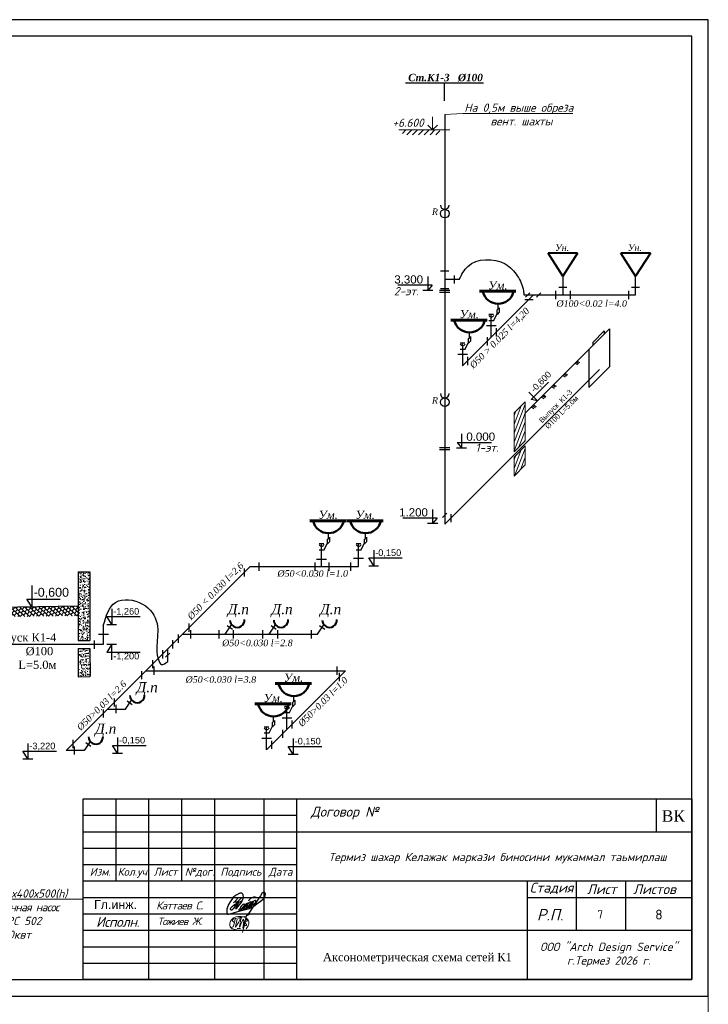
# Model space of a CAD drawing. Header units: inches. Extents: x 8001 to 766003, y -84601 to 563258.
# Tile 129 of 169: x 480467 to 501401, y 130448 to 160398. Entities that reach past the tile are written whole.
import ezdxf
from ezdxf import colors
from ezdxf.entities.mleader import LeaderData, LeaderLine
from ezdxf.math import Vec2, Vec3

# ---------------------------------------------------------------- set-up
doc = ezdxf.new("R2010")
doc.units = ezdxf.units.IN
doc.header["$MEASUREMENT"] = 0
for name, color, linetype, lineweight in [('.', 7, 'Continuous', 15), ('_0', 7, 'Continuous', 15), ('PLAN', 19, 'Continuous', 50), ('ВК_Акс_текст', 250, 'Continuous', 20), ('ВК_Дополнительные', 51, 'Continuous', 15), ('ВК_К1', 7, 'Continuous', 40), ('ВК_СТ_К1 текст', 36, 'Continuous', 60), ('К1', 92, 'Continuous', 25), ('ФВС-3', 7, 'Continuous', 25)]:
    doc.layers.add(name, color=color, linetype=linetype, lineweight=lineweight)
doc.layers.add('liniya', color=7, linetype='Continuous')
doc.layers.add('PDF_Text', color=7, linetype='Continuous', true_color=0x002eb8)
doc.styles.add('Interproekt', font='isocpeur.ttf', dxfattribs={"width": 0.95, "oblique": 15})
doc.styles.add('MyStyle', font='isocpeur.ttf', dxfattribs={"height": 400})
doc.styles.add('OOO-Kazar', font='txt')
doc.styles.get("Standard").update_dxf_attribs({"font": 'arial.ttf'})
doc.styles.add('TIMES', font='times.ttf')
doc.styles.add('TIMES NEW', font='times.ttf')
doc.styles.add('V@ler@Live', font='isocpeui.ttf')
doc.styles.add('шод', font='isocpeui.ttf', dxfattribs={"height": 200})

# ---------------------------------------------------------------- blocks, each defined once
blk = doc.blocks.new('_Dot')
at = {"color": 0, "linetype": 'ByBlock', "lineweight": -2}
blk.add_line((-0.5, 0), (-1, 0), dxfattribs=at)
at = {"color": 0, "linetype": 'ByBlock', "const_width": 0.5}
blk.add_lwpolyline([(-0.25, 0, 1), (0.25, 0, 1)], format="xyb", close=True, dxfattribs=at)
blk = doc.blocks.new('gfnfd')
at = {"layer": '_0', "color": 5, "ltscale": 100}
for points in [[(6520817.7, 2413293.9), (6520848.3, 2413293.6)], [(6520801, 2413191.6), (6520834.5, 2413191.6)]]:
    blk.add_lwpolyline(points, dxfattribs=at)
blk.add_arc((6518800.2, 2413812.4), 2051.1, 342.79532, 345.32891, dxfattribs=at)
for points in [[(6520891.3, 2413186), (6520915, 2413229.1), (6520915.3, 2413268.7), (6520745.7, 2413281.4), (6520730.3, 2413208), (6520826.7, 2413172.7)], [(6520765.3, 2413254.6), (6520754.2, 2413268.5), (6520847.3, 2413304.6), (6520939, 2413338.6)], [(6520800.2, 2413285.4), (6520787, 2413204.9), (6520836.4, 2413284.7), (6520823.2, 2413202), (6520865.6, 2413283.3), (6520858, 2413196.4), (6520894.9, 2413321.6), (6520855, 2413150)], [(6520887.9, 2413287.6), (6520900.4, 2413265.9), (6520878.9, 2413249.6), (6520895.2, 2413224), (6520870, 2413212.6), (6520870.2, 2413206.7)], [(6520759.5, 2413205.7), (6520745.6, 2413203.3)]]:
    blk.add_spline(points, degree=3, dxfattribs=at)
blk = doc.blocks.new('rrwerewrewrewrew')
at = {"color": 5}
for points in [[(387872, 564817), (385461, 560165, 0.5555675), (386382, 560107), (391670, 566719), (392907, 570003, 0.1652467), (392907, 572723, 0.4373519), (390680, 575054, 0.1925367), (387853, 574100), (386571, 573489), (385290, 572586), (383117, 570710), (380078, 566719), (378699, 564105), (377285, 560326), (377078, 559578, 0.0785228), (377003, 555809, 0.2301942), (377694, 554621, 0.0887128), (377781, 554616, 0.0887128), (379419, 554812, 0.0887128), (381084, 555304), (390088, 557920), (399004, 560086), (402154, 561376)], [(390507, 558635), (395529, 562210), (397057, 563852), (397766, 564614), (397257, 565308), (395804, 564684), (393930, 562390), (393187, 560845, 0.2425571), (393041, 559580, 0.403283), (393704, 559264), (399431, 563972), (400603, 565962), (400228, 566548), (398635, 565939), (397633, 564795), (395782, 562481), (395782, 560295), (396385, 560295), (399478, 562450), (401915, 565049, 0.0481341), (402290, 566969, 0.1195267), (400636, 565910), (398470, 562543), (398470, 560904), (398892, 560600), (405033, 566245, 0.1215434), (405033, 567557, 0.358457), (404400, 567908, 0.1500372), (402713, 566737), (401915, 565049), (401358, 564455, 0.1033271), (401119, 561843, 0.5753384), (401471, 561164, 0.1529521), (402959, 561934), (404869, 563552), (412161, 569153), (414224, 572291), (414531, 574421), (414044, 575728), (413253, 576151), (412242, 575691), (411129, 574552), (409777, 572512), (406098, 567138), (396979, 553520)], [(387980, 570424), (385421, 567493, 0.2289988), (385508, 566433, 0.4148871), (386276, 566280), (387929, 567230), (391574, 570827), (387929, 567230), (383602, 559965), (381685, 558391), (380818, 558391), (380448, 559062), (380582, 559876), (380932, 560780), (382245, 562139), (384351, 563843), (392166, 568035)], [(398349, 567683, -0.1723995), (399516, 569357, -0.0937472), (402528, 571150, -0.2781187), (405794, 570727)], [(393348, 564247, 0.1582973), (390735, 562114), (389962, 560238), (388831, 559169, 0.4981733), (388831, 558274, 0.2094685), (389828, 557885), (393236, 561652), (394204, 563658, 0.4643233), (393929, 564350), (393348, 564299), (393348, 564247)]]:
    blk.add_lwpolyline(points, format="xyb", dxfattribs=at)
blk.add_lwpolyline([(385421, 567493), (383513, 565557)], dxfattribs=at)

msp = doc.modelspace()

# ---------------------------------------------------------------- hatches: boundary and pattern name
at = {"layer": '.', "ltscale": 0.1}
h = msp.add_hatch(dxfattribs=at)
h.set_pattern_fill('AR-CONC', color=256)
h.set_pattern_definition([(50, (-1738916.79, 565658.78), (182.184669, -15.939086), [19.05, -209.55]), (355, (-1738916.8, 565658.78), (-35.243421, 191.056845), [15.24, -167.640584]), (100.451445, (-1738901.61, 565657.45), (146.941247, 175.117752), [16.190009, -178.090245]), (46.1842, (-1738916.8, 565709.58), (271.07904, -42.042328), [28.575, -314.325]), (96.635558, (-1738894.2, 565706.07), (237.404134, 247.426125), [24.285023, -267.135608]), (351.184151, (-1738916.8, 565709.58), (237.404134, 247.426125), [22.859967, -251.459732]), (21, (-1738891.39, 565696.88), (151.614391, -102.265198), [19.05, -209.55]), (326, (-1738891.4, 565696.88), (61.802028, 184.187966), [15.24, -167.64]), (71.451445, (-1738878.76, 565688.35), (213.416419, 81.922769), [16.190009, -178.089938]), (37.5, (-1738916.79, 565658.78), (3.0886033, 84.5550389), [0, -165.608, 0, -170.18, 0, -168.275]), (7.5, (-1738916.79, 565658.78), (66.8196625, 100.1805748), [0, -97.028, 0, -161.798, 0, -64.135]), (327.5, (-1738973.434, 565658.78), (135.5905952, -5.728744), [0, -63.5, 0, -198.12, 0, -262.89]), (317.5, (-1738998.83, 565658.78), (148.1291814, 25.426491), [0, -82.55, 0, -131.572, 0, -186.69])])
h.paths.add_polyline_path([(482603.664, 143602.06), (482244.812, 143602.371), (482244.812, 141510.91), (482603.664, 141509.529)])
h.paths.add_polyline_path([(482603.664, 141269.45), (482244.812, 141267.707), (482243.944, 140412.634), (482604.532, 140414.386)])
h = msp.add_hatch(dxfattribs=at)
h.set_pattern_fill('AR-B88', color=34, scale=0.5, angle=-44.175062)
h.set_pattern_definition([(315.824938, (-815943.37, 1993855.1), (70.800265, 72.8689404), []), (45.824938, (-815943.367, 1993855.105), (34.3657948, 108.2690729), [101.6, -101.6])])
h.paths.add_polyline_path([(482244.812, 142267.232), (482244.812, 142556.64), (479417.675, 142515.933), (479421.786, 142231.947)])

# ---------------------------------------------------------------- linework, layer by layer
at = {"ltscale": 10}
for p, q in [((492193.788, 158473.501), (494566.897, 158473.501)), ((493026.788, 152157.435), (492720.616, 152157.435)), ((493540.52, 152156.973), (493234.347, 152156.973)), ((493234.347, 152106.973), (493540.52, 152106.973)), ((493540.52, 147374.119), (493234.347, 147374.119)), ((493748.079, 147374.58), (494054.251, 147374.58)), ((493234.347, 147324.119), (493540.52, 147324.119)), ((493174.117, 145072.988), (492867.944, 145072.988))]:
    msp.add_line(p, q, dxfattribs=at)
at = {"color": 3}
for p, q in [((493387.433, 157515.548), (493387.433, 145049.101)), ((493828.954, 152495.404), (493387.433, 152495.404)), ((493672.172, 152620.058), (493672.172, 152370.75)), ((496979.167, 152600.251), (496979.167, 152023.488)), ((499190.573, 152023.488), (499190.573, 152600.251)), ((496759.763, 152148.142), (496759.763, 151898.834)), ((497200.75, 152148.142), (497200.75, 151898.834)), ((498971.169, 152148.142), (498971.169, 151898.834)), ((493931.9, 149866.715), (496084.517, 152023.488)), ((495796.867, 152023.488), (499190.573, 152023.488)), ((495974.014, 152088.432), (495844.132, 151958.544)), ((496308.145, 152088.432), (496178.262, 151958.544)), ((494985.433, 151569.707), (495014.205, 151598.56)), ((494985.433, 151434.766), (494985.433, 151569.707)), ((495014.205, 151598.56), (495014.205, 151755.75)), ((495014.205, 151598.56), (495047.272, 151631.72)), ((495047.272, 151631.72), (495047.272, 151496.585)), ((494727.985, 151252.34), (494877.985, 151252.34)), ((494873.046, 151431.479), (494732.924, 151431.479)), ((494802.985, 151356.879), (494802.985, 151431.479)), ((494802.985, 150739.482), (494802.985, 151356.879)), ((494877.985, 151252.34), (494985.433, 151460.295)), ((495047.272, 151496.585), (494985.433, 151434.766)), ((494655.557, 151092.968), (494955.557, 151092.968)), ((494953.518, 151015.265), (494953.518, 150765.958)), ((494114.348, 150695.404), (494143.12, 150724.257)), ((494114.348, 150560.462), (494114.348, 150695.404)), ((494143.12, 150724.257), (494143.12, 150881.447)), ((494143.12, 150724.257), (494176.187, 150757.416)), ((494176.187, 150757.416), (494176.187, 150622.281)), ((494675.739, 150736.385), (494675.739, 150487.078)), ((493856.9, 150378.036), (494006.9, 150378.036)), ((494001.961, 150557.176), (493861.839, 150557.176)), ((493931.9, 150482.576), (493931.9, 150557.176)), ((493931.9, 150482.576), (493931.9, 149866.715)), ((494006.9, 150378.036), (494114.348, 150585.992)), ((494176.187, 150622.281), (494114.348, 150560.462)), ((493784.473, 150218.665), (494084.473, 150218.665)), ((494082.434, 150140.962), (494082.434, 149891.655)), ((493452.375, 145382.808), (493322.492, 145252.92)), ((493575.088, 145361.409), (493575.088, 145112.102)), ((489854.451, 144620.097), (489854.451, 144777.288)), ((490980.825, 144620.097), (490980.825, 144777.288)), ((489713.293, 144453.017), (489573.171, 144453.017)), ((489643.232, 144378.417), (489643.232, 144453.017)), ((489643.232, 143761.019), (489643.232, 144378.417)), ((489718.232, 144273.877), (489825.679, 144481.833)), ((489825.679, 144591.245), (489854.451, 144620.097)), ((489825.679, 144456.303), (489825.679, 144591.245)), ((489887.519, 144518.122), (489825.679, 144456.303)), ((489854.451, 144620.097), (489887.519, 144653.257)), ((489887.519, 144653.257), (489887.519, 144518.122)), ((490839.666, 144453.017), (490699.544, 144453.017)), ((490769.605, 144378.417), (490769.605, 144453.017)), ((490769.605, 143761.019), (490769.605, 144378.417)), ((490844.605, 144273.877), (490952.053, 144481.833)), ((490952.053, 144591.245), (490980.825, 144620.097)), ((490952.053, 144456.303), (490952.053, 144591.245)), ((491013.892, 144518.122), (490952.053, 144456.303)), ((490980.825, 144620.097), (491013.892, 144653.257)), ((491013.892, 144653.257), (491013.892, 144518.122)), ((489568.232, 144273.877), (489718.232, 144273.877)), ((490694.605, 144273.877), (490844.605, 144273.877)), ((487733.451, 143886.292), (487733.451, 143636.985)), ((489439.659, 143885.673), (489439.659, 143636.366)), ((489493.232, 143985.248), (489793.232, 143985.248)), ((489866.214, 143885.673), (489866.214, 143636.366)), ((490522.312, 143885.673), (490522.312, 143636.366)), ((490619.605, 144013.938), (490919.605, 144013.938)), ((487288.494, 143704.855), (487288.494, 143455.547)), ((483009.653, 141966.129, -0.132), (483009.653, 141389.366, -0.132)), ((485613.363, 142028.306), (485613.363, 141778.998)), ((486717.51, 141704.253), (486910.125, 141994.375)), ((486779.443, 141968.545), (486931.849, 141856.089)), ((488046.532, 141704.253), (488239.147, 141994.375)), ((488108.465, 141968.545), (488260.87, 141856.089)), ((489524.147, 141704.253), (489716.762, 141994.375)), ((489586.08, 141968.545), (489738.486, 141856.089)), ((482862.225, 141702.218, -0.132), (483162.225, 141702.218, -0.132)), ((485280.558, 141695.219), (485280.558, 141445.911)), ((485659.339, 141828.907), (485659.339, 141579.599)), ((486523.45, 141828.907), (486523.45, 141579.599)), ((486956.502, 141828.907), (486956.502, 141579.599)), ((487852.472, 141828.907), (487852.472, 141579.599)), ((488300.458, 141828.907), (488300.458, 141579.599)), ((489330.087, 141828.907), (489330.087, 141579.599)), ((483009.653, 141389.366, -0.132), (479153.571, 141389.366, -0.132)), ((482733.794, 141514.019, -0.132), (482733.794, 141264.712, -0.132)), ((485109.642, 141523.655), (485109.642, 141274.348)), ((484804.485, 141217.993), (484804.485, 140968.686)), ((485030.887, 141132.143), (484901.005, 141002.255)), ((484965.946, 140879.33), (484965.946, 141255.067)), ((484503.42, 140917.423), (484503.42, 140668.115)), ((484170.615, 140584.336), (484170.615, 140335.028)), ((484549.396, 140718.024), (484549.396, 140468.716)), ((487973.173, 138188.82), (490368.228, 140593.37)), ((490109.215, 140718.024), (490109.215, 140468.716)), ((490178.729, 140527.773), (490178.729, 140278.466)), ((483339.357, 139752.374), (483339.357, 139503.067)), ((483737.742, 139676.547), (483890.147, 139564.091)), ((488773.642, 139639.517), (488802.414, 139668.37)), ((488773.642, 139504.576), (488773.642, 139639.517)), ((488802.414, 139668.37), (488802.414, 139825.56)), ((488802.414, 139668.37), (488835.482, 139701.53)), ((488835.482, 139701.53), (488835.482, 139566.395)), ((483006.552, 139419.287), (483006.552, 139169.98)), ((483385.333, 139552.975), (483385.333, 139303.668)), ((488516.195, 139322.15), (488666.195, 139322.15)), ((488661.256, 139501.289), (488521.134, 139501.289)), ((488591.195, 139426.689), (488591.195, 139501.289)), ((488591.195, 138809.292), (488591.195, 139426.689)), ((488666.195, 139322.15), (488773.642, 139530.105)), ((488835.482, 139566.395), (488773.642, 139504.576)), ((488155.621, 139019.045), (488184.393, 139047.898)), ((488155.621, 138884.104), (488155.621, 139019.045)), ((488184.393, 139047.898), (488184.393, 139205.088)), ((488184.393, 139047.898), (488217.46, 139081.058)), ((488217.46, 139081.058), (488217.46, 138945.923)), ((488443.767, 139162.778), (488743.767, 139162.778)), ((488741.728, 139085.075), (488741.728, 138835.768)), ((487898.173, 138701.678), (488048.173, 138701.678)), ((488043.234, 138880.818), (487903.112, 138880.818)), ((487973.173, 138806.217), (487973.173, 138880.818)), ((487973.173, 138188.82), (487973.173, 138806.217)), ((488048.173, 138701.678), (488155.621, 138909.633)), ((488217.46, 138945.923), (488155.621, 138884.104)), ((488455.884, 138798.099), (488455.884, 138548.791)), ((482079.463, 138491.414), (482079.463, 138242.107)), ((482477.849, 138415.587), (482630.254, 138303.131)), ((487825.745, 138542.307), (488125.745, 138542.307)), ((488123.706, 138464.604), (488123.706, 138215.296)), ((482125.44, 138292.015), (482125.44, 138042.708))]:
    msp.add_line(p, q, dxfattribs=at)
at = {"lineweight": 40, "ltscale": 10}
for p, q in [((497429.167, 153300.251), (496529.167, 153300.251)), ((496979.167, 152600.251), (496529.167, 153300.251)), ((497429.167, 153300.251), (496979.167, 152600.251)), ((499640.573, 153300.251), (498740.573, 153300.251)), ((499190.573, 152600.251), (498740.573, 153300.251)), ((499640.573, 153300.251), (499190.573, 152600.251))]:
    msp.add_line(p, q, dxfattribs=at)
at = {"ltscale": 25}
for p, q in [((492873.702, 152587.72), (492873.702, 152157.435)), ((493008.765, 152320.943), (492873.702, 152157.435)), ((493901.165, 147804.866), (493901.165, 147374.58)), ((493766.102, 147538.089), (493901.165, 147374.58)), ((493021.031, 145503.274), (493021.031, 145072.988)), ((493156.093, 145236.496), (493021.031, 145072.988))]:
    msp.add_line(p, q, dxfattribs=at)
for p, q in [((493008.765, 152320.943), (491966.089, 152320.943)), ((493766.102, 147538.089), (494808.778, 147538.089)), ((493156.093, 145236.496), (492113.418, 145236.496))]:
    msp.add_line(p, q)
at = {"lineweight": 50, "ltscale": 10}
for p, q in [((495552.212, 152146.949), (494447.859, 152147.63)), ((495552.203, 152129.816), (494447.798, 152136.048)), ((495552.349, 152124.022), (494447.886, 152126.061)), ((494681.118, 151255.512), (493576.713, 151261.744)), ((494681.127, 151272.645), (493576.775, 151273.327)), ((494681.265, 151249.718), (493576.801, 151251.758)), ((490392.45, 145151.353), (489288.044, 145157.585)), ((490392.458, 145168.486), (489288.106, 145169.168)), ((490392.596, 145145.559), (489288.133, 145147.598)), ((491518.823, 145151.353), (490414.418, 145157.585)), ((491518.832, 145168.486), (490414.48, 145169.168)), ((491518.97, 145145.559), (490414.506, 145147.598)), ((489340.413, 140199.626), (488236.007, 140205.858)), ((489340.421, 140216.759), (488236.069, 140217.44)), ((489340.559, 140193.832), (488236.096, 140195.871)), ((488722.391, 139579.154), (487617.986, 139585.386)), ((488722.399, 139596.287), (487618.047, 139596.968)), ((488722.537, 139573.36), (487618.074, 139575.399))]:
    msp.add_line(p, q, dxfattribs=at)
at = {"ltscale": 8000}
for p, q in [((498399.741, 150995.243), (497765.549, 150361.051)), ((498237.951, 150929.013), (497891.122, 150582.183)), ((497765.549, 150361.051), (495834.77, 148430.272)), ((498399.741, 149842.57), (497765.549, 149208.378))]:
    msp.add_line(p, q, dxfattribs=at)
at = {"ltscale": 100}
for p, q in [((498399.741, 150995.243), (498399.741, 149842.57)), ((498237.951, 150929.013), (498237.951, 150833.453)), ((497765.549, 150361.051), (497765.549, 149208.378)), ((497891.122, 150582.183), (497891.122, 150486.624)), ((497352.499, 149952.249), (497421.363, 149910.981)), ((497389.666, 149985.108), (497458.529, 149943.84)), ((497419.031, 150012.181), (497487.894, 149970.913)), ((496982.726, 149575.608), (497051.59, 149534.34)), ((497019.893, 149608.467), (497088.756, 149567.199)), ((497049.258, 149635.54), (497118.121, 149594.272)), ((496643.259, 149233.356), (496712.123, 149192.088)), ((496680.426, 149266.215), (496749.29, 149224.947)), ((496709.791, 149293.288), (496778.654, 149252.02)), ((496330.698, 148913.916), (496399.561, 148872.649)), ((496367.865, 148946.775), (496436.728, 148905.508)), ((496397.229, 148973.848), (496466.092, 148932.581)), ((496032.679, 148608.998), (496101.542, 148567.731)), ((496069.846, 148641.857), (496138.709, 148600.59)), ((496099.211, 148668.93), (496168.074, 148627.663))]:
    msp.add_line(p, q, dxfattribs=at)
at = {"lineweight": 25, "ltscale": 8000}
for p, q in [((496016.8, 148847.891), (496539.073, 149370.163)), ((495945.348, 149070.926), (496210.387, 148805.888)), ((496135.457, 148730.959), (496285.316, 148880.818)), ((496210.387, 148805.888), (496016.8, 148847.891)), ((491228.668, 144264.095, -0.132), (491228.553, 143789.464, -0.132)), ((491228.553, 143789.464, -0.132), (491077.306, 144024.654, -0.132)), ((491077.306, 144024.654, -0.132), (492095.809, 144024.406, -0.132)), ((491078.97, 143789.5, -0.132), (491378.135, 143789.428, -0.132)), ((480831.401, 143185.365, -0.132), (480831.243, 142536.287, -0.132)), ((480831.243, 142536.287, -0.132), (480679.997, 142771.477, -0.132)), ((480679.997, 142771.477, -0.132), (481698.499, 142771.229, -0.132)), ((480681.661, 142536.323, -0.132), (480980.825, 142536.25, -0.132)), ((483263.974, 142478.646, -0.132), (483264.089, 142004.015, -0.132)), ((483112.728, 142239.132, -0.132), (484131.231, 142239.379, -0.132)), ((483264.089, 142004.015, -0.132), (483112.728, 142239.132, -0.132)), ((483114.507, 142003.979, -0.132), (483413.671, 142004.052, -0.132)), ((483264.089, 141398.692, -0.132), (483112.728, 141163.575, -0.132)), ((483114.507, 141398.728, -0.132), (483413.671, 141398.655, -0.132)), ((483263.974, 140924.061, -0.132), (483264.089, 141398.692, -0.132)), ((483112.728, 141163.575, -0.132), (484131.231, 141163.328, -0.132)), ((480713.912, 138384.955), (480713.796, 137910.324)), ((483442.093, 138560.68, -0.132), (483441.977, 138086.049, -0.132)), ((488780.265, 138531.211, -0.132), (488780.15, 138056.58, -0.132)), ((480713.796, 137910.324), (480562.55, 138145.513)), ((480562.55, 138145.513), (481581.052, 138145.266)), ((483441.977, 138086.049, -0.132), (483290.731, 138321.239, -0.132)), ((483290.731, 138321.239, -0.132), (484309.234, 138320.992, -0.132)), ((483292.395, 138086.086, -0.132), (483591.559, 138086.013, -0.132)), ((488780.15, 138056.58, -0.132), (488628.904, 138291.77, -0.132)), ((488628.904, 138291.77, -0.132), (489647.406, 138291.522, -0.132)), ((480564.214, 137910.36), (480863.378, 137910.287)), ((488630.568, 138056.616, -0.132), (488929.732, 138056.543, -0.132))]:
    msp.add_line(p, q, dxfattribs=at)
at = {"color": 0, "lineweight": 18}
for p, q in [((495496.676, 148437.899), (495834.77, 148775.993)), ((495834.77, 148699.17), (495496.676, 147816.547)), ((495715.513, 148656.735), (495496.676, 148085.445)), ((495834.77, 148775.993), (495834.77, 147588.525)), ((495548.556, 148489.779), (495496.676, 148354.343)), ((495834.77, 148430.272), (495496.676, 147547.649)), ((495834.77, 148161.375), (495496.676, 147278.751)), ((495834.77, 147892.477), (495646.049, 147399.803)), ((495834.77, 147588.525), (495496.676, 147250.431)), ((495834.77, 147354.681), (495523.515, 146542.123)), ((495834.77, 147623.579), (495813.006, 147566.76)), ((495716.158, 147313.93), (495496.676, 146740.955)), ((495549.201, 147146.973), (495496.676, 147009.853)), ((495834.77, 147085.783), (495690.472, 146709.079))]:
    msp.add_line(p, q, dxfattribs=at)
at = {"ltscale": 0.1}
for p, q in [((482244.812, 143602.371, -0.132), (482603.664, 143600.107, -0.132)), ((482244.812, 143602.371, -0.132), (482244.812, 141510.91, -0.132)), ((482603.664, 143600.107, -0.132), (482603.664, 141509.529, -0.132)), ((482244.812, 142556.64, -0.132), (479417.675, 142515.933, -0.132)), ((482244.812, 141510.91, -0.132), (482603.664, 141509.529, -0.132)), ((482244.812, 141267.707, -0.132), (482603.664, 141269.45, -0.132)), ((482244.812, 141267.707, -0.132), (482244.812, 140412.638, -0.132)), ((482603.664, 141269.45, -0.132), (482607.818, 140414.402, -0.132)), ((482244.812, 140412.638, -0.132), (482603.664, 140414.382, -0.132))]:
    msp.add_line(p, q, dxfattribs=at)
at = {"color": 7, "linetype": 'Continuous'}
for p, q in [((482395.774, 136698.87), (500895.774, 136698.87)), ((482395.774, 131198.87), (482395.774, 136698.87)), ((483395.774, 134198.87), (483395.774, 136698.87)), ((484395.774, 131198.87), (484395.774, 136698.87)), ((485395.774, 134198.87), (485395.774, 136698.87)), ((486395.774, 131198.87), (486395.774, 136698.87)), ((487895.774, 131198.87), (487895.774, 136698.87)), ((488895.774, 131198.87), (488895.774, 136698.87)), ((488895.774, 135698.87), (500895.774, 135698.87)), ((482395.774, 134698.87), (488895.774, 134698.87)), ((482395.774, 134198.87), (488895.774, 134198.87)), ((488895.774, 134198.87), (500895.774, 134198.87)), ((495895.774, 134198.87), (495895.774, 131198.87)), ((497395.774, 132698.87), (497395.774, 134198.87)), ((498889.936, 132698.87), (498889.936, 134198.87)), ((495895.774, 133698.87), (500895.774, 133698.87)), ((488895.774, 132698.87), (500895.774, 132698.87))]:
    msp.add_line(p, q, dxfattribs=at)
at = {"linetype": 'ByBlock', "ltscale": 0.1}
msp.add_line((499815.775, 136698.87), (499815.775, 135698.87), dxfattribs=at)
at = {"color": 0, "lineweight": 18}
for points in [[(495496.676, 147250.431), (495496.676, 148437.899)], [(495496.676, 147094.449), (495834.77, 147432.543), (495834.77, 146853.378), (495496.676, 146515.284)], [(495496.676, 146515.284), (495496.676, 147094.449)]]:
    msp.add_lwpolyline(points, dxfattribs=at)
at = {"color": 3}
for points in [[(482608.531, 138441.418), (482426.582, 138167.362), (481880.852, 138167.362), (487469.778, 143761.019), (490769.605, 143761.019)], [(485414.752, 141704.253), (489524.147, 141704.253)], [(484304.808, 140593.37), (490368.228, 140593.37)], [(483140.745, 139428.322), (483686.476, 139428.322), (483868.424, 139702.377)]]:
    msp.add_lwpolyline(points, dxfattribs=at)
at = {"linetype": 'ByBlock', "ltscale": 0.1}
msp.add_lwpolyline([(482395.774, 136698.87), (500895.774, 136698.87), (500895.774, 131198.87), (482395.774, 131198.87)], close=True, dxfattribs=at)
at = {"color": 7, "linetype": 'Continuous'}
for points in [[(482395.774, 136198.87), (488895.774, 136198.87)], [(482395.774, 135698.87), (488895.774, 135698.87)], [(482395.774, 135198.87), (488895.774, 135198.87)], [(482395.774, 133698.87), (488895.774, 133698.87)], [(482395.774, 133198.87), (488895.774, 133198.87)], [(482395.774, 132698.87), (488895.774, 132698.87)], [(482395.774, 132198.87), (488895.774, 132198.87)], [(482395.774, 131698.87), (488895.774, 131698.87)]]:
    msp.add_lwpolyline(points, dxfattribs=at)
at = {"ltscale": 10}
for centre in [(493387.433, 154497.653), (493387.433, 148760.798)]:
    msp.add_circle(centre, 131.398, dxfattribs=at)
for centre in [(493387.433, 154760.449), (493387.433, 149023.594)]:
    msp.add_arc(centre, 131.398, 180, 0, dxfattribs=at)
at = {"lineweight": 50, "ltscale": 10}
for centre in [(495014.205, 152235.238), (494143.12, 151360.935), (489854.451, 145256.776), (490980.825, 145256.776), (488802.414, 140305.048), (488184.393, 139684.576)]:
    msp.add_arc(centre, 479.488, 194.202881, 345.7193723, dxfattribs=at)
at = {"color": 3}
for centre in [(494802.985, 151435.871), (493931.9, 150561.568), (489643.232, 144457.409), (490769.605, 144457.409), (488591.195, 139505.681), (487973.173, 138885.209)]:
    msp.add_arc(centre, 78.992, 198.292518, 341.707482, dxfattribs=at)
at = {"lineweight": 40}
for centre in [(487081.721, 142136.053), (488410.742, 142136.053), (489888.358, 142136.053), (484040.019, 139844.055), (482780.126, 138583.095)]:
    msp.add_arc(centre, 222.525, 180, 4.0076293, dxfattribs=at)
for points in [[(493828.954, 152495.404), (494087.677, 152894.168), (495226.761, 152967.834), (495595.288, 152606.198), (495782.903, 152150.803), (495796.867, 152023.488)], [(483009.653, 141966.129, -0.132), (483382.208, 142673.645), (484204.337, 142623.845), (484644.468, 142026.251), (484636.163, 141362.257), (484675.315, 140964.191), (484777.172, 140778.775), (484965.946, 140879.33)]]:
    msp.add_spline(points, degree=3)
at = {"layer": 'PLAN', "color": 0, "linetype": 'ByBlock', "lineweight": 0, "ltscale": 5}
msp.add_lwpolyline([(459401.008, 130697.509), (501401.008, 130697.509), (501401.008, 100997.509), (459401.008, 100997.509)], close=True, dxfattribs=at)
at = {"layer": 'ВК_Акс_текст', "lineweight": 20}
for p, q in [((493019.062, 157439.133), (493019.062, 157044.852)), ((493019.062, 157044.852), (492872.062, 157191.852)), ((493019.062, 157044.852), (493166.062, 157191.852))]:
    msp.add_line(p, q, dxfattribs=at)
at = {"layer": 'К1', "color": 3}
for p, q in [((493263.998, 152757.175), (493510.869, 152757.175)), ((493263.998, 152217.175), (493510.869, 152217.175)), ((496855.731, 152261.884), (497102.603, 152261.884)), ((499067.137, 152261.884), (499314.008, 152261.884)), ((495828.258, 151890.409), (496075.129, 151890.409)), ((498091.584, 149753.251), (493387.433, 145049.101))]:
    msp.add_line(p, q, dxfattribs=at)

# ---------------------------------------------------------------- block references
at = {"color": 6, "xscale": 0.03125, "yscale": 0.03125, "zscale": 0.03125}
msp.add_blockref('rrwerewrewrewrew', (474984.137, 115859.065), dxfattribs=at)
at = {"layer": '_0', "xscale": 3, "yscale": 3, "zscale": 3}
msp.add_blockref('gfnfd', (-19075323.56, -7106816.763), dxfattribs=at)

# ---------------------------------------------------------------- texts
at = {"ltscale": 25}
for s, insert, char_height, width, attachment_point in [('{\\fTimes New Roman|b0|i1|c204|p18;\\H0.8x;R}', (492998.912, 154655.718), 250, 173.51658, 1), ('{\\fTimes New Roman|b0|i1|c204|p18;\\H0.8x;Ун.}', (497170.667, 153565.253), 250, 516.70577, 3), ('{\\fTimes New Roman|b0|i1|c204|p18;\\H0.8x;Ун.}', (499382.073, 153565.253), 250, 516.70577, 3), ('{\\fTimes New Roman|b0|i1|c204|p18;Ум.}', (494708.065, 152438.82), 250, 483.03353, 1), ('{\\fTimes New Roman|b0|i1|c204|p18;%%C\\fTimes New Roman|b0|i1|c0|p18;10\\fTimes New Roman|b0|i1|c204|p18;0\\fTimes New Roman|b0|i1|c0|p18;<0.02 \\fTimes New Roman|b0|i1|c204|p18;l=\\fTimes New Roman|b0|i1|c0|p18;4\\fTimes New Roman|b0|i1|c204|p18;.\\fTimes New Roman|b0|i1|c0|p18;0}', (497856.341, 151760.464), 200, 3499.55736, 5), ('{\\fTimes New Roman|b0|i1|c204|p18;Ум.}', (493836.98, 151564.516), 250, 483.03353, 1), ('{\\fTimes New Roman|b0|i1|c204|p18;\\H0.8x;R}', (492998.912, 148918.863), 250, 173.51658, 1), ('{\\fTimes New Roman|b0|i1|c204|p18;Ум.}', (489548.312, 145460.357), 250, 483.03353, 1), ('{\\fTimes New Roman|b0|i1|c204|p18;Ум.}', (490674.685, 145460.357), 250, 483.03353, 1), ('{\\fTimes New Roman|b0|i1|c204|p18;%%C50\\fTimes New Roman|b0|i1|c0|p18;<0.0\\fTimes New Roman|b0|i1|c204|p18;30\\fTimes New Roman|b0|i1|c0|p18; \\fTimes New Roman|b0|i1|c204|p18;l=1.0}', (489375.123, 143549.394), 200, 3499.55736, 5), ('{\\fTimes New Roman|b0|i1|c204|p18;%%C50\\fTimes New Roman|b0|i1|c0|p18;<0.0\\fTimes New Roman|b0|i1|c204|p18;30\\fTimes New Roman|b0|i1|c0|p18; \\fTimes New Roman|b0|i1|c204|p18;l=2.8}', (487692.58, 141435.953), 200, 3499.55736, 5), ('{\\fTimes New Roman|b0|i1|c204|p18;Ум.}', (488496.275, 140508.63), 250, 483.03353, 1), ('{\\fTimes New Roman|b0|i1|c204|p18;%%C50\\fTimes New Roman|b0|i1|c0|p18;<0.0\\fTimes New Roman|b0|i1|c204|p18;30\\fTimes New Roman|b0|i1|c0|p18; \\fTimes New Roman|b0|i1|c204|p18;l=3.8}', (486582.637, 140325.07), 200, 3499.55736, 5), ('{\\fTimes New Roman|b0|i1|c204|p18;Ум.}', (487878.253, 139888.158), 250, 483.03353, 1)]:
    msp.add_mtext(s, dxfattribs=dict(at, insert=insert, char_height=char_height, width=width, attachment_point=attachment_point))
at = {"ltscale": 25, "attachment_point": 5}
for s, insert, char_height, width, rotation in [('3.300', (492292.534, 152495.322), 250, 829.57668, 359.9999992), ('{\\fTimes New Roman|b0|i1|c204|p18;%%C50 \\fTimes New Roman|b0|i1|c0|p18;>\\fTimes New Roman|b0|i1|c204|p18; 0.025 l=4,20}', (495068.68, 150699.08), 200, 4037.23159, 45.5502108), ('0.000', (494482.333, 147712.468), 250, 829.57668, 0.0000008), ('1.200', (492439.862, 145410.875), 250, 829.57668, 359.9999992), ('{\\fTimes New Roman|b0|i1|c204|p18;%%C\\fTimes New Roman|b0|i1|c0|p18;5\\fTimes New Roman|b0|i1|c204|p18;0 \\fTimes New Roman|b0|i1|c0|p18;<\\fTimes New Roman|b0|i1|c204|p18; 0.0\\fTimes New Roman|b0|i1|c0|p18;30\\fTimes New Roman|b0|i1|c204|p18; l=2,6}', (486434.198, 143006.655), 200, 4037.23159, 45.5502108), ('{\\fTimes New Roman|b0|i1|c204|p18;%%C\\fTimes New Roman|b0|i1|c0|p18;5\\fTimes New Roman|b0|i1|c204|p18;0\\fTimes New Roman|b0|i1|c0|p18;>0.03\\fTimes New Roman|b0|i1|c204|p18; l=2.6}', (482961.741, 139532.862), 200, 3499.55736, 45), ('{\\fTimes New Roman|b0|i1|c204|p18;%%C\\fTimes New Roman|b0|i1|c0|p18;5\\fTimes New Roman|b0|i1|c204|p18;0\\fTimes New Roman|b0|i1|c0|p18;>0.03\\fTimes New Roman|b0|i1|c204|p18; l=\\fTimes New Roman|b0|i1|c0|p18;1\\fTimes New Roman|b0|i1|c204|p18;.0}', (489688.512, 139649.398), 200, 3499.55736, 45)]:
    msp.add_mtext(s, dxfattribs=dict(at, insert=insert, char_height=char_height, width=width, rotation=rotation))
for s, insert, char_height, width, attachment_point, rotation in [('-0{\\fTimes New Roman|b0|i0|c238|p18;,}600', (495974.18, 149186.632), 192.375, 423.05502, 1, 45), ('Выпуск  К{\\fTimes New Roman|b0|i0|c238|p18;1-\\fTimes New Roman|b0|i0|c204|p18;3\\fTimes New Roman|b0|i0|c0|p18;\\P\\fTimes New Roman|b0|i0|c238|p18;%%C100 }L=5.0м', (497004.296, 148394.476), 158.38875, 2250.8608, 8, 45), ('-0,150', (491274.375, 144285.561, -0.132), 200, 597.18437, 1, 359.9860625), ('-0,600', (480890.802, 143116.719, -0.132), 271.5565, 597.18437, 1, 359.9860625), ('-1,260', (483309.67, 142500.135, -0.132), 200, 597.18437, 1, 0.0139375), ('-1,200', (483309.67, 140902.572, -0.132), 200, 597.18437, 7, 359.9860625), ('-3,220', (480759.619, 138406.421), 200, 597.18437, 1, 359.9860625), ('-0,150', (483487.8, 138582.147, -0.132), 200, 597.18437, 1, 359.9860625), ('-0,150', (488825.972, 138552.677, -0.132), 200, 597.18437, 1, 359.9860625)]:
    msp.add_mtext(s, dxfattribs=dict(insert=insert, char_height=char_height, width=width, attachment_point=attachment_point, rotation=rotation))
for s, insert, char_height, width, attachment_point in [('{\\fTimes New Roman|b0|i1|c204|p18;Д\\fTimes New Roman|b0|i1|c0|p18;.\\fTimes New Roman|b0|i1|c204|p18;п}', (487435.65, 142620.988), 307.509696, 687.47683, 3), ('{\\fTimes New Roman|b0|i1|c204|p18;Д\\fTimes New Roman|b0|i1|c0|p18;.\\fTimes New Roman|b0|i1|c204|p18;п}', (488764.672, 142620.988), 307.509696, 687.47683, 3), ('{\\fTimes New Roman|b0|i1|c204|p18;Д\\fTimes New Roman|b0|i1|c0|p18;.\\fTimes New Roman|b0|i1|c204|p18;п}', (490242.287, 142620.988), 307.509696, 687.47683, 3), ('{\\fTimes New Roman|b0|i1|c204|p18;Д\\fTimes New Roman|b0|i1|c0|p18;.\\fTimes New Roman|b0|i1|c204|p18;п}', (484664.416, 140246.718), 307.509696, 687.47683, 3), ('{\\fTimes New Roman|b0|i1|c204|p18;Д\\fTimes New Roman|b0|i1|c0|p18;.\\fTimes New Roman|b0|i1|c204|p18;п}', (483404.522, 138985.758), 307.509696, 687.47683, 3), ('{\\fISOCPEUR|b0|i1|c204|p34;\\T0.9;Каттаев С}.', (484615.774, 133454.185), 240, 2180, 4)]:
    msp.add_mtext(s, dxfattribs=dict(insert=insert, char_height=char_height, width=width, attachment_point=attachment_point))
at = {"ltscale": 25, "insert": (481581.739, 141733.447, -0.132), "char_height": 250, "width": 2128.49075, "attachment_point": 3, "rotation": 0.001932, "style": 'TIMES'}
msp.add_mtext('Выпуск К{\\fTimes New Roman|b0|i0|c238|p18;1\\fTimes New Roman|b0|i1|c238|p18;-}4{\\fTimes New Roman|b0|i1|c238|p18; \\fTimes New Roman|b0|i0|c238|p18;%%C100  }L{\\fTimes New Roman|b0|i0|c238|p18;=}5{\\fTimes New Roman|b0|i0|c238|p18;.}0м', dxfattribs=at)
at = {"insert": (499985.942, 136351.807), "char_height": 350, "attachment_point": 1}
msp.add_mtext('{\\fTimes New Roman|b0|i0|c204|p18;ВК}', dxfattribs=at)
at = {"attachment_point": 1, "style": 'MyStyle'}
for s, width, insert, char_height in [('7', 541.26649, (498027.267, 133307.082), 250), ('8', 968.8472, (499785.869, 133326.681), 300)]:
    msp.add_mtext_dynamic_manual_height_columns(s, width=width, gutter_width=1250, heights=[0], dxfattribs=dict(at, insert=insert, char_height=char_height))
at = {"layer": 'liniya', "insert": (482727.788, 133616.745), "char_height": 270, "width": 1161.89216, "attachment_point": 1}
msp.add_mtext('Гл.инж.', dxfattribs=at)
at = {"layer": 'PDF_Text', "color": 0, "insert": (489687.513, 131677.023), "char_height": 317.08133, "width": 5896.28637, "attachment_point": 7, "style": 'TIMES NEW'}
msp.add_mtext('{\\H0.78844x;Аксонометрическая схема сетей К1} ', dxfattribs=at)
at = {"layer": 'ВК_Акс_текст', "char_height": 250, "style": 'шод'}
for s, insert, width, attachment_point, rotation in [('+6.600', (492750.287, 157138.548, 0), 648.52994, 9, 359.9999999), ('{\\C0;2-эт.}', (491847.696, 152014.924), 826.63039, 7, 0.0000001), ('{\\C0;1-эт.}', (495023.967, 147256.035), 826.63039, 9, 359.9999999)]:
    msp.add_mtext(s, dxfattribs=dict(at, insert=insert, width=width, attachment_point=attachment_point, rotation=rotation))
at = {"layer": 'ВК_СТ_К1 текст', "insert": (492276.407, 158750.493), "char_height": 225, "width": 3452.02969, "attachment_point": 1}
msp.add_mtext('{\\fTimes New Roman|b1|i1|c204|p18;\\C3;Ст.К\\fTimes New Roman|b1|i1|c238|p18;1-\\fTimes New Roman|b1|i1|c204|p18;3   %%C100}', dxfattribs=at)
at = {"layer": 'ФВС-3', "color": 0, "linetype": 'Continuous', "lineweight": 5, "style": 'OOO-Kazar'}
for s, insert, char_height, attachment_point in [('{\\fISOCPEUR|b0|i1|c204|p34;Договор №}', (490346.25, 136073.954), 300, 8), ('{\\fISOCPEUR|b0|i1|c204|p34;Изм.}', (482915.13, 134599.299), 240, 2), ('{\\fISOCPEUR|b0|i1|c204|p34;Кол.уч.}', (483927.165, 134599.299), 240, 2), ('{\\fISOCPEUR|b0|i1|c204|p34;Лист}', (484899.264, 134599.299), 240, 2), ('{\\fISOCPEUR|b0|i1|c204|p34;№дог.}', (485935.155, 134599.299), 240, 2), ('{\\fISOCPEUR|b0|i1|c204|p34;Подпись}', (487192.24, 134599.299), 240, 2), ('{\\fISOCPEUR|b0|i1|c204|p34;Дата}', (488396.882, 134599.299), 240, 2), ('{\\fISOCPEUR|b0|i1|c204|p34;Стадия}', (496636.911, 133798.87), 300, 8), ('{\\fISOCPEUR|b0|i1|c204|p34;Лист }', (498161.13, 133798.87), 300, 8), ('{\\fISOCPEUR|b0|i1|c204|p34;Листов }', (499765.138, 133798.87), 300, 8), ('{\\fISOCPEUR|b0|i1|c204|p34;Р.П.}', (496591.642, 132998.87), 350, 8), ('{\\fISOCPEUR|b0|i1|c204|p34;\\T0.95;Исполн.}', (483447.631, 133102.619), 300, 2)]:
    msp.add_mtext(s, dxfattribs=dict(at, insert=insert, char_height=char_height, attachment_point=attachment_point))
at = {"layer": 'ФВС-3', "linetype": 'Continuous', "lineweight": 5, "style": 'OOO-Kazar'}
for s, insert, char_height, attachment_point in [('{\\fISOCPEUR|b0|i1|c204|p34;Термиз шахар Келажак маркази биносини мукаммал таьмирлаш\\P  }', (494995.435, 134317.456), 250, 8), ('{\\fISOCPEUR|b0|i1|c204|p34;\\T0.9;Тожиев Ж.}', (485330.587, 133085.64), 230, 2), ('{\\fISOCPEUR|b0|i1|c204|p34;ООО "Arch Design Service"\\Pг.Термез 20\\fISOCPEUR|b0|i1|c0|p34;26\\fISOCPEUR|b0|i1|c204|p34; г.\\P  }', (498374.667, 131170.023), 250, 8)]:
    msp.add_mtext(s, dxfattribs=dict(at, insert=insert, char_height=char_height, attachment_point=attachment_point))

# ---------------------------------------------------------------- next in the draw order: leaders
at = {"layer": 'ВК_К1', "color": 7, "lineweight": 13}
ml = msp.add_multileader_mtext('Standard', dxfattribs=at)
ml.set_content('{\\fISOCPEUR|b0|i1|c204|p34;\\Q1;\\W1;На 0,5м выше обреза\\P вент. шахты}', color=7, style='Interproekt')
ml.set_leader_properties(color=256, linetype='Continuous', lineweight=13)
ml.set_arrow_properties(name='DOT')
ml.build(insert=Vec2(0, 0))
ml.multileader.update_dxf_attribs({"text_left_attachment_type": 6, "text_right_attachment_type": 6, "dogleg_length": 0, "arrow_head_size": 0.18})
ctx = ml.context
ctx.base_point, ctx.char_height, ctx.arrow_head_size, ctx.landing_gap_size, ctx.plane_origin = Vec3(493934.422, 157546.476), 250, 0.18, 0.1, Vec3(495870.965, 162733.549)
ctx.left_attachment, ctx.right_attachment, ctx.text_align_type = 6, 6, 1
notes = []
notes.append((ctx, [(0, (1, 1, 0), (493934.422, 157546.476), (1, 0), 0, [(0, [(493387.433, 157515.548)], 0, [])])]))
ctx.mtext.insert, ctx.mtext.alignment, ctx.mtext.flow_direction = Vec3(495639.828, 157846.476), 2, 5
ctx.mtext.has_bg_fill, ctx.mtext.bg_color, ctx.mtext.bg_scale_factor, ctx.mtext.bg_transparency, ctx.mtext.use_window_bg_color = 1, -1027028792, 1.5, 0, 1
for ctx, leaders in notes:
    for number, flags, end, landing, length, lines in leaders:
        leader = LeaderData()
        leader.index, (leader.has_last_leader_line, leader.has_dogleg_vector, leader.attachment_direction) = number, flags
        leader.last_leader_point, leader.dogleg_vector, leader.dogleg_length = Vec3(end), Vec3(landing), length
        for number, points, colour, breaks in lines:
            line = LeaderLine()
            line.index, line.vertices, line.color, line.breaks = number, Vec3.list(points), colors.encode_raw_color(colour), breaks
            leader.lines.append(line)
        ctx.leaders.append(leader)

# ---------------------------------------------------------------- next in the draw order: hatches: boundary and pattern name
at = {"layer": 'ВК_Дополнительные'}
h = msp.add_hatch(dxfattribs=at)
h.set_pattern_fill('ANSI31', scale=1000)
h.set_pattern_definition([(45, (-74496.96, 289844.85), (-88.388348, 88.388348), [])])
h.paths.add_polyline_path([(493240.812, 157044.852), (493240.812, 156894.352), (492746.738, 156894.352), (492746.738, 157044.852)])
edge = h.paths.add_edge_path()
edge.add_line((492102.286, 156894.352), (492102.286, 157044.852))
edge.add_line((492102.286, 157044.852), (492746.738, 157044.852))
edge.add_line((492746.738, 157044.852), (492746.738, 156894.352))
edge.add_line((492746.738, 156894.352), (491542.306, 156894.352))

# ---------------------------------------------------------------- next in the draw order: linework, layer by layer
at = {"ltscale": 10}
msp.add_line((493380.343, 157933.501), (493380.343, 158473.501), dxfattribs=at)
for points in [[(459401.008, 130697.509), (501401.008, 130697.509), (501401.008, 160397.509), (459401.008, 160397.509), (459401.008, 130697.509)], [(461401.008, 131197.509), (500901.008, 131197.509), (500901.008, 159897.509), (461401.008, 159897.509), (461401.008, 131197.509)]]:
    msp.add_lwpolyline(points)
at = {"layer": 'ВК_Дополнительные', "color": 7, "ltscale": 300}
msp.add_line((491988.576, 157044.852), (493542.47, 157044.852), dxfattribs=at)

# ---------------------------------------------------------------- next in the draw order: leaders
at = {"layer": 'ВК_К1', "color": 7, "lineweight": 13}
ml = msp.add_multileader_mtext('Standard', dxfattribs=at)
ml.set_content('{\\C0;Приямок 400х400х500(h)\\P\\T0.9;Канализационная насос \\T1; ENSI МPC 502 \\PN=0,50квт}', color=7, style='V@ler@Live')
ml.set_leader_properties(color=256, linetype='Continuous', lineweight=13)
ml.set_arrow_properties(name='DOT')
ml.build(insert=Vec2(0, 0))
ml.multileader.update_dxf_attribs({"text_left_attachment_type": 6, "text_right_attachment_type": 6, "dogleg_length": 0, "arrow_head_size": 0.18})
ctx = ml.context
ctx.base_point, ctx.char_height, ctx.arrow_head_size, ctx.landing_gap_size, ctx.plane_origin = Vec3(478069.161, 133642.75), 250, 0.18, 0.1, Vec3(480419.767, 138970.476)
ctx.left_attachment, ctx.right_attachment, ctx.text_align_type = 6, 6, 1
notes = []
notes.append((ctx, [(0, (1, 1, 0), (478069.161, 133642.75), (1, 0), 0, [(0, [(478956.85, 135764.819)], 0, [])])]))
ctx.mtext.insert, ctx.mtext.width, ctx.mtext.alignment, ctx.mtext.flow_direction = Vec3(480053.731, 133942.75), 4261.70903, 2, 5
ctx.mtext.has_bg_fill, ctx.mtext.bg_color, ctx.mtext.bg_scale_factor, ctx.mtext.bg_transparency, ctx.mtext.use_window_bg_color = 1, -1027028792, 1.5, 0, 1
for ctx, leaders in notes:
    for number, flags, end, landing, length, lines in leaders:
        leader = LeaderData()
        leader.index, (leader.has_last_leader_line, leader.has_dogleg_vector, leader.attachment_direction) = number, flags
        leader.last_leader_point, leader.dogleg_vector, leader.dogleg_length = Vec3(end), Vec3(landing), length
        for number, points, colour, breaks in lines:
            line = LeaderLine()
            line.index, line.vertices, line.color, line.breaks = number, Vec3.list(points), colors.encode_raw_color(colour), breaks
            leader.lines.append(line)
        ctx.leaders.append(leader)

doc.saveas('drawing.dxf')
